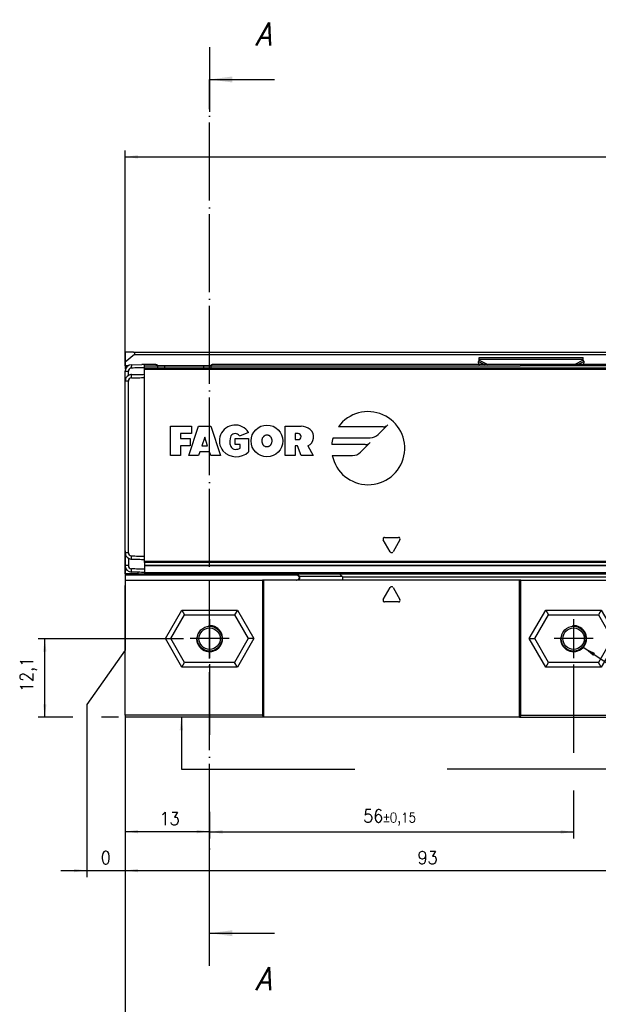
# Model space of a CAD drawing. Header units: millimetres. Extents: x -746 to 556, y -92 to 517.
# Tile 3 of 37: x -479 to -390, y 21 to 173. Entities that reach past the tile are written whole.
import ezdxf

# ---------------------------------------------------------------- set-up
doc = ezdxf.new("R2010")
doc.units = ezdxf.units.MM
doc.linetypes.add('DOT_CENTER', pattern=[14, 12, -1, 0, -1])
doc.layers.add('1', color=7, linetype='Continuous')
doc.styles.add('CONVERTER_11', font='txt.shx', dxfattribs={"width": 0.9, "oblique": 15})
doc.styles.add('CONVERTER_12', font='txt.shx', dxfattribs={"width": 0.9})
doc.dimstyles.new('ME10_DIM_22', dxfattribs={"dimtxt": 2, "dimasz": 2, "dimexe": 1, "dimexo": 1, "dimgap": 1, "dimtad": 1, "dimdsep": 46, "dimtxsty": 'CONVERTER_12', "dimsah": 1, "dimcen": 0.09, "dimclrd": 2, "dimclre": 2, "dimclrt": 2, "dimadec": 0, "dimazin": 0, "dimtfac": 1, "dimtdec": 4, "dimtix": 1, "dimtmove": 0, "dimatfit": 3, "dimfxl": 1, "dimtolj": 1, "dimtzin": 0, "dimarcsym": 0})
doc.dimstyles.new('ME10_DIM_23', dxfattribs={"dimtxt": 2, "dimasz": 2, "dimexe": 1, "dimexo": 1, "dimgap": 1, "dimtad": 1, "dimdsep": 46, "dimtxsty": 'CONVERTER_12', "dimsah": 1, "dimcen": 0.09, "dimclrd": 2, "dimclre": 2, "dimclrt": 2, "dimadec": 0, "dimazin": 0, "dimtol": 1, "dimtp": 0.4, "dimtm": 0.4, "dimtfac": 0.75, "dimtdec": 0, "dimtix": 1, "dimtmove": 0, "dimatfit": 3, "dimfxl": 1, "dimtolj": 1, "dimtzin": 0, "dimarcsym": 0})
doc.dimstyles.new('ME10_DIM_24', dxfattribs={"dimtxt": 2, "dimasz": 2, "dimexe": 1, "dimexo": 1, "dimgap": 1, "dimtad": 1, "dimdsep": 46, "dimtxsty": 'CONVERTER_12', "dimsah": 1, "dimcen": 0.09, "dimclrd": 2, "dimclre": 2, "dimclrt": 2, "dimadec": 0, "dimazin": 0, "dimtfac": 1, "dimtdec": 4, "dimtix": 1, "dimtmove": 0, "dimatfit": 3, "dimfxl": 1, "dimtolj": 1, "dimtzin": 0, "dimarcsym": 0})
doc.dimstyles.new('ME10_DIM_25', dxfattribs={"dimtxt": 2, "dimasz": 2, "dimexe": 1, "dimexo": 1, "dimgap": 1, "dimtad": 1, "dimdsep": 46, "dimtxsty": 'CONVERTER_12', "dimsah": 1, "dimcen": 0.09, "dimclrd": 2, "dimclre": 2, "dimclrt": 2, "dimadec": 0, "dimazin": 0, "dimtfac": 1, "dimtdec": 4, "dimtix": 1, "dimtmove": 0, "dimatfit": 3, "dimfxl": 1, "dimtolj": 1, "dimtzin": 0, "dimarcsym": 0})
doc.dimstyles.new('ME10_DIM_26', dxfattribs={"dimtxt": 2, "dimasz": 2, "dimexe": 1, "dimexo": 1, "dimgap": 1, "dimtad": 1, "dimdsep": 46, "dimtxsty": 'CONVERTER_12', "dimsah": 1, "dimcen": 0.09, "dimclrd": 2, "dimclre": 2, "dimclrt": 2, "dimadec": 0, "dimazin": 0, "dimtol": 1, "dimtp": 0.15, "dimtm": 0.15, "dimtfac": 0.75, "dimtdec": 0, "dimtix": 1, "dimtmove": 0, "dimatfit": 3, "dimfxl": 1, "dimtolj": 1, "dimtzin": 0, "dimarcsym": 0})
doc.dimstyles.new('ME10_DIM_27', dxfattribs={"dimtxt": 2, "dimasz": 2, "dimexe": 1, "dimexo": 1, "dimgap": 1, "dimtad": 1, "dimdsep": 46, "dimtxsty": 'CONVERTER_12', "dimsah": 1, "dimcen": 0.09, "dimclrd": 2, "dimclre": 2, "dimclrt": 2, "dimadec": 0, "dimazin": 0, "dimtfac": 1, "dimtdec": 4, "dimtix": 1, "dimtmove": 0, "dimatfit": 3, "dimfxl": 1, "dimtolj": 1, "dimtzin": 0, "dimarcsym": 0})
doc.dimstyles.new('ME10_DIM_53', dxfattribs={"dimtxt": 2, "dimasz": 2, "dimexe": 1, "dimexo": 1, "dimgap": 1, "dimtad": 1, "dimdsep": 46, "dimtxsty": 'CONVERTER_12', "dimsah": 1, "dimcen": 0.09, "dimclrd": 2, "dimclre": 2, "dimclrt": 2, "dimadec": 0, "dimazin": 0, "dimtfac": 1, "dimtdec": 4, "dimtix": 1, "dimtmove": 0, "dimatfit": 3, "dimfxl": 1, "dimtolj": 1, "dimtzin": 0, "dimarcsym": 0})
doc.dimstyles.new('ME10_DIM_54', dxfattribs={"dimtxt": 2, "dimasz": 2, "dimexe": 1, "dimexo": 1, "dimgap": 1, "dimtad": 1, "dimdsep": 46, "dimtxsty": 'CONVERTER_12', "dimsah": 1, "dimcen": 0.09, "dimclrd": 2, "dimclre": 2, "dimclrt": 2, "dimadec": 0, "dimazin": 0, "dimtfac": 1, "dimtdec": 4, "dimtix": 1, "dimtmove": 0, "dimatfit": 3, "dimfxl": 1, "dimtolj": 1, "dimtzin": 0, "dimarcsym": 0})
doc.dimstyles.get("Standard").update_dxf_attribs({"dimtxt": 0.18, "dimasz": 0.18, "dimexe": 0.18, "dimexo": 0.0625, "dimgap": 0.09, "dimtad": 0, "dimtih": 1, "dimtoh": 1, "dimdec": 4, "dimzin": 0, "dimdsep": 46, "dimtxsty": 'Standard', "dimcen": 0.09, "dimadec": 0, "dimazin": 0, "dimtfac": 1, "dimtdec": 4, "dimtofl": 0, "dimtmove": 0, "dimatfit": 3, "dimfxl": 1, "dimtolj": 1, "dimtzin": 0, "dimarcsym": 0})

# ---------------------------------------------------------------- blocks, each defined once
blk = doc.blocks.new('SOPORTE_SV2-T__18', base_point=(-462.95, 85.75))
at = {"color": 7, "linetype": 'Continuous'}
for p, q in [((-462.95, 121.85), (-462.95, 120.3)), ((-461.65, 121.85), (-462.95, 121.85)), ((-461.52, 121.49), (-462.95, 120.3)), ((-461.65, 121.85), (-189.25, 121.85)), ((-462.95, 120.3), (-462.95, 119.79)), ((-462.95, 119.79), (-462.95, 119.75)), ((-408.56, 120.42), (-408.45, 120.63)), ((-408.55, 119.95), (-408.56, 120.42)), ((-408.45, 121.02), (-392.45, 121.02)), ((-408.45, 120.8), (-408.45, 121.02)), ((-408.45, 120.63), (-408.45, 120.8)), ((-392.45, 120.8), (-392.45, 121.02)), ((-392.45, 120.63), (-392.45, 120.8)), ((-392.34, 120.42), (-392.45, 120.63)), ((-392.35, 119.95), (-392.34, 120.42)), ((-462.95, 119.75), (-462.51, 119.75)), ((-462.95, 119.75), (-462.95, 119.55)), ((-462.95, 119.55), (-462.95, 119.25)), ((-462.95, 119.25), (-462.89, 119.25)), ((-457.92, 119.75), (-456.89, 119.75)), ((-456.89, 119.75), (-456.85, 119.75)), ((-456.85, 119.75), (-455.53, 119.75)), ((-455.53, 119.75), (-454.37, 119.75)), ((-454.37, 119.75), (-451.95, 119.75)), ((-451.95, 119.75), (-450.85, 119.75)), ((-450.85, 119.75), (-449.78, 119.75)), ((-462.95, 90.99), (-462.95, 92.25)), ((-462.95, 88.99), (-462.95, 90.99)), ((-462.95, 87.75), (-462.95, 88.99)), ((-460.95, 87.75), (-460.95, 87.97)), ((-462.95, 87.75), (-462.95, 87.55)), ((-460.95, 87.75), (-462.95, 87.75)), ((-462.95, 87.55), (-462.95, 86.75)), ((-462.95, 86.75), (-462.95, 85.95)), ((-460.95, 87.75), (-459.95, 87.75)), ((-459.95, 87.75), (-447.95, 87.75)), ((-462.95, 85.75), (-462.95, 85.95))]:
    blk.add_line(p, q, dxfattribs=at)
at = {"color": 3, "linetype": 'Continuous'}
for p, q in [((-461.52, 121.49), (-189.38, 121.49)), ((-462.95, 119.79), (-462.43, 119.79)), ((-457.93, 119.79), (-449.77, 119.79)), ((-408.56, 120.42), (-407.65, 119.95)), ((-408.45, 120.8), (-392.45, 120.8)), ((-408.45, 120.63), (-407.14, 119.95)), ((-392.45, 120.63), (-393.76, 119.95)), ((-392.34, 120.42), (-393.25, 119.95)), ((-462.73, 119.55), (-462.95, 119.55)), ((-459.95, 119.75), (-458.85, 119.75)), ((-458.85, 119.75), (-457.95, 119.75)), ((-457.95, 119.75), (-457.92, 119.75)), ((-449.78, 119.75), (-448.85, 119.75)), ((-448.85, 119.75), (-408.54, 119.75)), ((-408.42, 119.75), (-408.54, 119.75)), ((-408.42, 119.75), (-402.14, 119.75)), ((-436.44, 87.55), (-462.95, 87.55))]:
    blk.add_line(p, q, dxfattribs=at)
at = {"color": 7, "linetype": 'Continuous'}
blk.add_arc((-461.65, 121.65), 0.2, 310, 90, dxfattribs=at)
blk = doc.blocks.new('CABEZA_ROSCADA_REGLA_SV2-T__19', base_point=(-462.95, 65.65))
at = {"color": 7, "linetype": 'Continuous'}
for p, q in [((-462.95, 86.75), (-462.95, 85.95)), ((-462.95, 86.75), (-441.82, 86.75)), ((-441.65, 86.75), (-441.82, 86.75)), ((-441.82, 86.75), (-441.82, 65.95)), ((-441.65, 86.75), (-441.65, 65.65)), ((-436.58, 86.75), (-441.65, 86.75)), ((-436.65, 87.75), (-436.16, 87.26)), ((-436.17, 86.75), (-436.58, 86.75)), ((-429.55, 86.75), (-436.17, 86.75)), ((-429.55, 87.34), (-429.96, 87.75)), ((-402.25, 86.75), (-429.55, 86.75)), ((-402.25, 65.65), (-402.25, 86.75)), ((-402.08, 86.75), (-402.25, 86.75)), ((-402.08, 86.75), (-387.76, 86.75)), ((-402.08, 65.95), (-402.08, 86.75)), ((-387.35, 87.75), (-387.76, 87.34)), ((-387.76, 86.75), (-381.16, 86.75)), ((-381.17, 87.26), (-380.68, 87.75)), ((-381.16, 86.75), (-380.74, 86.75)), ((-380.74, 86.75), (-369.95, 86.75)), ((-369.95, 86.75), (-369.95, 65.95)), ((-462.95, 85.75), (-462.95, 85.95)), ((-462.95, 65.95), (-462.95, 85.75)), ((-423.23, 83.78), (-422.17, 85.63)), ((-421.73, 85.63), (-420.67, 83.78)), ((-420.88, 83.4), (-423.02, 83.4)), ((-454.22, 82.15), (-453.79, 81.4)), ((-445.68, 82.15), (-446.11, 81.4)), ((-398.22, 82.15), (-397.79, 81.4)), ((-389.68, 82.15), (-390.11, 81.4)), ((-455.9, 77.75), (-453.79, 81.4)), ((-453.79, 81.4), (-446.11, 81.4)), ((-446.11, 81.4), (-444, 77.75)), ((-399.9, 77.75), (-397.79, 81.4)), ((-397.79, 81.4), (-390.11, 81.4)), ((-390.11, 81.4), (-388.25, 78.18)), ((-456.76, 77.75), (-455.9, 77.75)), ((-453.79, 74.1), (-455.9, 77.75)), ((-444, 77.75), (-446.11, 74.1)), ((-443.14, 77.75), (-444, 77.75)), ((-400.76, 77.75), (-399.9, 77.75)), ((-397.79, 74.1), (-399.9, 77.75)), ((-388.25, 77.33), (-390.11, 74.1)), ((-387.5, 78.38), (-388.25, 78.18)), ((-388.25, 77.33), (-388.25, 78.18)), ((-387.5, 77.12), (-388.25, 77.33)), ((-454.22, 73.35), (-453.79, 74.1)), ((-446.11, 74.1), (-453.79, 74.1)), ((-445.68, 73.35), (-446.11, 74.1)), ((-398.22, 73.35), (-397.79, 74.1)), ((-390.11, 74.1), (-397.79, 74.1)), ((-389.68, 73.35), (-390.11, 74.1)), ((-462.95, 65.95), (-462.95, 65.65)), ((-441.82, 65.95), (-462.95, 65.95)), ((-441.65, 65.65), (-462.95, 65.65)), ((-441.65, 65.65), (-441.82, 65.95)), ((-402.25, 65.65), (-441.65, 65.65)), ((-402.08, 65.95), (-402.25, 65.65)), ((-402.25, 65.65), (-369.95, 65.65)), ((-402.08, 65.95), (-369.95, 65.95)), ((-369.95, 65.65), (-369.95, 65.95))]:
    blk.add_line(p, q, dxfattribs=at)
at = {"color": 3, "linetype": 'Continuous'}
for p, q in [((-436.49, 87.75), (-436.08, 87.34)), ((-429.55, 87.34), (-436.08, 87.34)), ((-429.5, 87.25), (-387.81, 87.25)), ((-387.76, 87.34), (-381.25, 87.34)), ((-381.25, 87.34), (-380.84, 87.75)), ((-456.76, 77.75), (-454.22, 82.15)), ((-454.22, 82.15), (-445.68, 82.15)), ((-445.68, 82.15), (-443.14, 77.75)), ((-400.76, 77.75), (-398.22, 82.15)), ((-398.22, 82.15), (-389.68, 82.15)), ((-389.68, 82.15), (-387.5, 78.38)), ((-454.22, 73.35), (-456.76, 77.75)), ((-443.14, 77.75), (-445.68, 73.35)), ((-398.22, 73.35), (-400.76, 77.75)), ((-387.5, 77.12), (-387.5, 78.38)), ((-387.5, 77.12), (-389.68, 73.35)), ((-445.68, 73.35), (-454.22, 73.35)), ((-389.68, 73.35), (-398.22, 73.35))]:
    blk.add_line(p, q, dxfattribs=at)
at = {"color": 7, "linetype": 'Continuous'}
for centre, radius in [((-449.95, 77.75), 1.9), ((-449.95, 77.75), 1.65), ((-393.95, 77.75), 1.9), ((-393.95, 77.75), 1.65)]:
    blk.add_circle(centre, radius, dxfattribs=at)
for centre, radius, start, end in [((-429.63, 87.24), 0.131, 3.7675, 48.9854), ((-387.68, 87.24), 0.13, 131.0124, 176.2306), ((-421.95, 85.5), 0.25, 30, 150), ((-423.02, 83.65), 0.25, 150, 270), ((-420.88, 83.65), 0.25, 270, 30)]:
    blk.add_arc(centre, radius, start, end, dxfattribs=at)
for points, knots in [([(-436.58, 86.75), (-436.56, 86.76), (-436.49, 86.77), (-436.38, 86.82), (-436.26, 86.91), (-436.18, 87.04), (-436.14, 87.15), (-436.14, 87.23), (-436.15, 87.25), (-436.16, 87.26)], [0, 0, 0, 0, 0.0741131, 0.2021641, 0.3703055, 0.5215737, 0.6576733, 0.7087042, 0.7462659, 0.7462659, 0.7462659, 0.7462659]), ([(-429.5, 87.25), (-429.5, 87.19), (-429.5, 87.07), (-429.52, 86.92), (-429.52, 86.81), (-429.54, 86.77), (-429.55, 86.75)], [0, 0, 0, 0, 0.1945783, 0.3538246, 0.4620183, 0.5052321, 0.5052321, 0.5052321, 0.5052321]), ([(-387.76, 86.75), (-387.77, 86.77), (-387.79, 86.81), (-387.79, 86.92), (-387.81, 87.07), (-387.81, 87.19), (-387.81, 87.25)], [0, 0, 0, 0, 0.0431727, 0.1513554, 0.3105983, 0.5051762, 0.5051762, 0.5051762, 0.5051762]), ([(-381.17, 87.26), (-381.18, 87.24), (-381.2, 87.19), (-381.17, 87.1), (-381.12, 87), (-381.05, 86.9), (-380.94, 86.82), (-380.83, 86.77), (-380.76, 86.76), (-380.74, 86.75)], [0, 0, 0, 0, 0.0620833, 0.1761379, 0.2724647, 0.3813167, 0.5449043, 0.6708685, 0.7457629, 0.7457629, 0.7457629, 0.7457629])]:
    blk.add_open_spline(points, degree=3, knots=knots, dxfattribs=at)
at = {"color": 3, "linetype": 'Continuous'}
for points, knots in [([(-436.17, 86.75), (-436.15, 86.77), (-436.11, 86.82), (-436.1, 86.95), (-436.08, 87.13), (-436.08, 87.27), (-436.08, 87.34)], [0, 0, 0, 0, 0.0612673, 0.1973464, 0.391351, 0.6083017, 0.6083017, 0.6083017, 0.6083017]), ([(-436.08, 87.34), (-436.09, 87.33), (-436.11, 87.31), (-436.13, 87.29), (-436.15, 87.27), (-436.16, 87.26), (-436.16, 87.26)], [0, 0, 0, 0, 0.0443949, 0.0806482, 0.1079614, 0.1118633, 0.1118633, 0.1118633, 0.1118633]), ([(-381.25, 87.34), (-381.25, 87.27), (-381.25, 87.13), (-381.23, 86.95), (-381.22, 86.82), (-381.17, 86.77), (-381.16, 86.75)], [0, 0, 0, 0, 0.2168263, 0.4106589, 0.5465665, 0.6076479, 0.6076479, 0.6076479, 0.6076479]), ([(-381.17, 87.26), (-381.17, 87.27), (-381.17, 87.27), (-381.19, 87.29), (-381.21, 87.31), (-381.23, 87.33), (-381.25, 87.34)], [0, 0, 0, 0, 0.0104252, 0.0208504, 0.0659319, 0.1120602, 0.1120602, 0.1120602, 0.1120602])]:
    blk.add_open_spline(points, degree=3, knots=knots, dxfattribs=at)
at = {"layer": '1', "color": 2, "linetype": 'DOT_CENTER'}
for p, q in [((-449.95, 80.75), (-449.95, 74.75)), ((-449.95, 80.65), (-449.95, 74.85)), ((-393.95, 80.75), (-393.95, 74.75)), ((-393.95, 80.65), (-393.95, 74.85)), ((-446.95, 77.75), (-452.95, 77.75)), ((-447.05, 77.75), (-452.85, 77.75)), ((-390.95, 77.75), (-396.95, 77.75)), ((-391.05, 77.75), (-396.85, 77.75))]:
    blk.add_line(p, q, dxfattribs=at)
at = {"layer": '1', "color": 30, "linetype": 'Continuous'}
for centre in [(-449.95, 77.75), (-393.95, 77.75)]:
    blk.add_arc(centre, 2, 175, 95, dxfattribs=at)
blk = doc.blocks.new('REGLA_SV2-170-T__20', base_point=(-462.95, 87.75))
at = {"color": 7, "linetype": 'Continuous'}
for p, q in [((-461.97, 119.92), (-460.37, 119.95)), ((-458.95, 119.95), (-459.95, 119.95)), ((-459.95, 119.75), (-459.95, 119.95)), ((-458.21, 119.95), (-458.95, 119.95)), ((-201.41, 119.95), (-449.49, 119.95)), ((-462.95, 118.75), (-462.95, 118.92)), ((-462.95, 117.42), (-462.95, 118.75)), ((-459.95, 119.45), (-459.95, 119.75)), ((-459.95, 119.26), (-459.95, 119.45)), ((-459.95, 119.45), (-190.95, 119.45)), ((-459.95, 118.45), (-459.95, 119.26)), ((-459.95, 117.95), (-459.95, 118.45)), ((-457.92, 119.75), (-456.89, 119.75)), ((-456.89, 119.75), (-456.85, 119.75)), ((-456.85, 119.75), (-455.53, 119.75)), ((-455.53, 119.75), (-454.37, 119.75)), ((-454.37, 119.75), (-451.95, 119.75)), ((-451.95, 119.75), (-450.85, 119.75)), ((-450.85, 119.75), (-449.78, 119.75)), ((-462.95, 92.25), (-462.95, 117.42)), ((-459.95, 90.45), (-459.95, 117.95)), ((-462.95, 90.99), (-462.95, 92.25)), ((-462.95, 88.99), (-462.95, 90.99)), ((-459.95, 89.95), (-459.95, 90.45)), ((-459.95, 89.65), (-459.95, 89.95)), ((-459.95, 89.48), (-459.95, 89.65)), ((-459.95, 89.48), (-459.95, 89.06)), ((-459.95, 89.06), (-459.95, 89.04)), ((-459.95, 89.04), (-190.95, 89.04)), ((-459.95, 89.04), (-459.95, 88.45)), ((-459.95, 88.45), (-459.95, 87.95)), ((-459.95, 87.95), (-459.95, 87.75)), ((-459.95, 87.75), (-447.95, 87.75)), ((-447.95, 87.75), (-202.95, 87.75))]:
    blk.add_line(p, q, dxfattribs=at)
at = {"color": 3, "linetype": 'Continuous'}
for p, q in [((-461.97, 119.92), (-461.97, 119.72)), ((-462.95, 118.92), (-462.45, 118.92)), ((-461.96, 119.42), (-461.97, 119.72)), ((-461.96, 117.92), (-461.97, 118.42)), ((-459.95, 119.75), (-458.85, 119.75)), ((-459.95, 119.26), (-190.95, 119.26)), ((-458.85, 119.75), (-457.95, 119.75)), ((-457.95, 119.75), (-457.92, 119.75)), ((-456.85, 119.46), (-456.85, 119.75)), ((-450.85, 119.46), (-450.85, 119.75)), ((-449.78, 119.75), (-448.85, 119.75)), ((-448.85, 119.75), (-408.54, 119.75)), ((-408.42, 119.75), (-408.54, 119.75)), ((-408.42, 119.75), (-402.14, 119.75)), ((-248.76, 119.75), (-402.14, 119.75)), ((-462.45, 117.42), (-462.95, 117.42)), ((-424.02, 109.17), (-422.52, 110.67)), ((-455.95, 110.45), (-452.76, 110.45)), ((-455.95, 105.95), (-455.95, 110.45)), ((-454.45, 109.33), (-454.45, 108.58)), ((-452.76, 109.33), (-454.45, 109.33)), ((-453.14, 105.95), (-451.64, 110.45)), ((-452.76, 110.45), (-452.76, 109.33)), ((-451.64, 110.45), (-449.76, 110.45)), ((-449.76, 110.45), (-448.26, 105.95)), ((-443.95, 109.51), (-445.35, 108.95)), ((-438.3, 110.45), (-435.86, 110.45)), ((-438.3, 105.95), (-438.3, 110.45)), ((-436.33, 109.33), (-436.8, 109.33)), ((-436.8, 109.33), (-436.8, 108.39)), ((-423.26, 110.37), (-430.12, 110.37)), ((-454.45, 108.58), (-452.95, 108.58)), ((-452.95, 108.58), (-452.95, 107.45)), ((-450.7, 108.76), (-451.14, 107.45)), ((-450.26, 107.45), (-450.7, 108.76)), ((-446, 107.64), (-446, 108.58)), ((-446, 108.58), (-443.94, 108.58)), ((-445.25, 107.64), (-446, 107.64)), ((-445.25, 107.08), (-445.25, 107.64)), ((-443.94, 108.58), (-443.94, 106.51)), ((-436.8, 108.39), (-436.33, 108.39)), ((-425.99, 107.64), (-431.16, 107.64)), ((-430.95, 108.68), (-425.22, 108.68)), ((-426.75, 106.44), (-425.25, 107.94)), ((-452.95, 107.45), (-454.45, 107.45)), ((-454.45, 107.45), (-454.45, 105.95)), ((-451.45, 106.51), (-451.64, 105.95)), ((-449.95, 106.51), (-451.45, 106.51)), ((-451.14, 107.45), (-450.26, 107.45)), ((-449.76, 105.95), (-449.95, 106.51)), ((-436.8, 107.45), (-436.8, 105.95)), ((-436.42, 107.45), (-436.8, 107.45)), ((-435.86, 105.95), (-436.42, 107.45)), ((-434.82, 107.45), (-433.99, 105.95)), ((-454.45, 105.95), (-455.95, 105.95)), ((-451.64, 105.95), (-453.14, 105.95)), ((-448.26, 105.95), (-449.76, 105.95)), ((-436.8, 105.95), (-438.3, 105.95)), ((-433.99, 105.95), (-435.86, 105.95)), ((-431.07, 105.95), (-427.95, 105.95)), ((-422.17, 91.13), (-423.23, 92.98)), ((-423.02, 93.35), (-420.88, 93.35)), ((-420.67, 92.98), (-421.73, 91.13)), ((-462.45, 90.99), (-462.95, 90.99)), ((-461.97, 89.99), (-461.96, 90.49)), ((-190.95, 89.65), (-459.95, 89.65)), ((-190.95, 89.48), (-459.95, 89.48)), ((-462.45, 88.99), (-462.95, 88.99)), ((-461.97, 87.99), (-461.96, 88.49)), ((-459.95, 89.06), (-190.95, 89.06)), ((-459.95, 87.95), (-190.95, 87.95))]:
    blk.add_line(p, q, dxfattribs=at)
blk.add_circle((-441.13, 108.2), 2.44, dxfattribs=at)
at = {"color": 7, "linetype": 'Continuous'}
for centre, radius, start, end in [((-461.95, 118.92), 0.999, 90.9692, 180.0308), ((-461.95, 117.42), 0.999, 119.9838, 180.0212), ((-461.95, 118.92), 0.499, 91.5676, 180.0575), ((-461.95, 117.42), 0.999, 90.991, 120.014), ((-461.95, 117.42), 0.5, 91.5687, 180.056), ((-461.95, 90.99), 1, 180, 239.995), ((-461.95, 90.99), 0.5, 180.0041, 268.3712), ((-461.95, 90.99), 1, 239.995, 269), ((-461.95, 88.99), 1, 180, 269), ((-461.95, 88.99), 0.5, 180.0039, 268.3708)]:
    blk.add_arc(centre, radius, start, end, dxfattribs=at)
at = {"color": 3, "linetype": 'Continuous'}
for centre, radius, start, end in [((-425.56, 107.08), 5.63, 191.537, 144.197), ((-423.26, 111.41), 1.04, 270, 315), ((-446.01, 108.2), 2.44, 32.579, 219.5977), ((-446.01, 108.58), 0.752, 29.9189, 150.0811), ((-436.33, 108.86), 0.469, 270, 90), ((-435.86, 108.25), 2.2, 50.7613, 90), ((-435.41, 108.81), 1.48, 293.2767, 50.7613), ((-425.22, 110.37), 1.69, 270, 315), ((-444.88, 108.11), 1.97, 154.6231, 202.6199), ((-425.56, 107.08), 5.63, 163.4412, 174.2608), ((-425.99, 108.68), 1.04, 270, 315), ((-445.85, 108.56), 2.8, 223.129, 312.9833), ((-446, 107.64), 0.75, 202.6199, 270), ((-446, 108.48), 1.59, 270, 298.0725), ((-427.95, 107.64), 1.69, 270, 315), ((-423.02, 93.1), 0.25, 90, 210), ((-420.88, 93.1), 0.25, 330, 90), ((-421.95, 91.25), 0.25, 210, 330)]:
    blk.add_arc(centre, radius, start, end, dxfattribs=at)
at = {"color": 7, "linetype": 'Continuous'}
for points in [[(-459.95, 119.95), (-460.02, 119.95), (-460.16, 119.95), (-460.3, 119.95), (-460.37, 119.95)], [(-457.92, 119.46), (-457.92, 119.51), (-457.92, 119.61), (-457.92, 119.7), (-457.92, 119.75)], [(-449.78, 119.75), (-449.78, 119.7), (-449.78, 119.61), (-449.78, 119.51), (-449.78, 119.46)]]:
    blk.add_open_spline(points, degree=3, dxfattribs=at)
for points, knots in [([(-458.21, 119.95), (-458.18, 119.95), (-458.12, 119.94), (-458.03, 119.91), (-457.95, 119.85), (-457.93, 119.78), (-457.92, 119.75)], [0, 0, 0, 0, 0.090928, 0.1806192, 0.2896018, 0.3846964, 0.3846964, 0.3846964, 0.3846964]), ([(-449.49, 119.95), (-449.52, 119.95), (-449.58, 119.94), (-449.67, 119.91), (-449.75, 119.85), (-449.77, 119.78), (-449.78, 119.75)], [0, 0, 0, 0, 0.090928, 0.1806192, 0.2896018, 0.3846964, 0.3846964, 0.3846964, 0.3846964]), ([(-462.45, 118.28), (-462.45, 118.39), (-462.45, 118.6), (-462.45, 118.81), (-462.45, 118.92)], [0, 0, 0, 0, 0.3170095, 0.6340198, 0.6340198, 0.6340198, 0.6340198]), ([(-461.97, 118.42), (-461.8, 118.42), (-461.46, 118.43), (-460.95, 118.43), (-460.45, 118.44), (-460.12, 118.45), (-459.95, 118.45)], [0, 0, 0, 0, 0.508802, 1.017605, 1.517682, 2.01776, 2.01776, 2.01776, 2.01776]), ([(-459.95, 119.45), (-460.12, 119.45), (-460.45, 119.44), (-460.95, 119.43), (-461.46, 119.43), (-461.8, 119.42), (-461.96, 119.42)], [0, 0, 0, 0, 0.500077, 1.000155, 1.508556, 2.014553, 2.014553, 2.014553, 2.014553]), ([(-462.45, 90.99), (-462.45, 93.19), (-462.45, 97.6), (-462.45, 104.2), (-462.45, 110.81), (-462.45, 115.21), (-462.45, 117.42)], [0, 0, 0, 0, 6.607471, 13.21494, 19.822409, 26.42988, 26.42988, 26.42988, 26.42988]), ([(-461.96, 117.92), (-461.8, 117.92), (-461.46, 117.93), (-460.95, 117.93), (-460.45, 117.94), (-460.12, 117.95), (-459.95, 117.95)], [0, 0, 0, 0, 0.505996, 1.014398, 1.514475, 2.014553, 2.014553, 2.014553, 2.014553]), ([(-462.45, 90.12), (-462.45, 90.1), (-462.45, 90.05), (-462.45, 89.84), (-462.45, 89.49), (-462.45, 89.15), (-462.45, 88.99)], [0, 0, 0, 0, 0.067009, 0.134019, 0.634019, 1.13402, 1.13402, 1.13402, 1.13402]), ([(-461.97, 89.99), (-461.8, 89.98), (-461.46, 89.98), (-460.95, 89.97), (-460.45, 89.96), (-460.12, 89.96), (-459.95, 89.95)], [0, 0, 0, 0, 0.508802, 1.017605, 1.517682, 2.01776, 2.01776, 2.01776, 2.01776]), ([(-461.96, 90.49), (-461.8, 90.48), (-461.46, 90.48), (-460.95, 90.47), (-460.45, 90.46), (-460.12, 90.46), (-459.95, 90.45)], [0, 0, 0, 0, 0.505996, 1.014398, 1.514475, 2.014553, 2.014553, 2.014553, 2.014553]), ([(-459.95, 87.95), (-460.12, 87.96), (-460.45, 87.96), (-460.95, 87.97), (-461.46, 87.98), (-461.8, 87.98), (-461.97, 87.99)], [0, 0, 0, 0, 0.500077, 1.000155, 1.508957, 2.01776, 2.01776, 2.01776, 2.01776]), ([(-459.95, 88.45), (-460.12, 88.46), (-460.45, 88.46), (-460.95, 88.47), (-461.46, 88.48), (-461.8, 88.48), (-461.96, 88.49)], [0, 0, 0, 0, 0.502696, 1.000155, 1.508557, 2.014556, 2.014556, 2.014556, 2.014556])]:
    blk.add_open_spline(points, degree=3, knots=knots, dxfattribs=at)
at = {"color": 3, "linetype": 'Continuous'}
blk.add_open_spline([(-441.13, 109.14), (-441.14, 109.14), (-441.17, 109.14), (-441.23, 109.13), (-441.32, 109.11), (-441.41, 109.07), (-441.49, 109.03), (-441.56, 108.97), (-441.64, 108.9), (-441.7, 108.81), (-441.75, 108.73), (-441.8, 108.64), (-441.84, 108.51), (-441.87, 108.4), (-441.88, 108.29), (-441.88, 108.2), (-441.88, 108.09), (-441.86, 107.95), (-441.81, 107.8), (-441.75, 107.67), (-441.7, 107.58), (-441.64, 107.51), (-441.58, 107.44), (-441.48, 107.37), (-441.37, 107.31), (-441.25, 107.27), (-441.14, 107.26), (-441.02, 107.27), (-440.93, 107.3), (-440.84, 107.33), (-440.77, 107.37), (-440.69, 107.44), (-440.62, 107.51), (-440.56, 107.58), (-440.51, 107.67), (-440.45, 107.8), (-440.4, 107.96), (-440.38, 108.14), (-440.38, 108.31), (-440.41, 108.47), (-440.45, 108.61), (-440.49, 108.7), (-440.54, 108.77), (-440.58, 108.84), (-440.63, 108.9), (-440.71, 108.98), (-440.79, 109.04), (-440.89, 109.09), (-440.98, 109.12), (-441.06, 109.14), (-441.11, 109.14), (-441.12, 109.14), (-441.13, 109.14)], degree=3, knots=[0, 0, 0, 0, 0.034231, 0.07521, 0.197599, 0.299731, 0.376674, 0.456718, 0.566534, 0.704123, 0.7721, 0.873773, 1.004615, 1.162008, 1.22857, 1.321997, 1.437805, 1.572573, 1.744099, 1.885441, 1.994499, 2.066498, 2.15763, 2.281318, 2.429079, 2.526586, 2.65811, 2.75918, 2.887248, 2.947996, 3.029813, 3.13107, 3.251713, 3.321294, 3.42916, 3.570223, 3.742112, 3.922085, 4.100962, 4.277948, 4.4072, 4.514547, 4.597798, 4.653622, 4.738134, 4.849423, 4.980766, 5.061754, 5.162895, 5.281195, 5.298822, 5.316413, 5.316413, 5.316413, 5.316413], dxfattribs=at)
blk = doc.blocks.new('REGLA_SV2-170-T__21', base_point=(-462.95, 65.65))
for name, p in [('SOPORTE_SV2-T__18', (-462.95, 85.75)), ('REGLA_SV2-170-T__20', (-462.95, 87.75)), ('CABEZA_ROSCADA_REGLA_SV2-T__19', (-462.95, 65.65))]:
    blk.add_blockref(name, p)
blk = doc.blocks.new('*D86')
at = {"layer": '1', "color": 2, "linetype": 'Continuous'}
for p, q in [((-453.95, 77.75), (-476.31, 77.75)), ((-475.31, 65.65), (-475.31, 77.75)), ((-471, 65.65), (-476.31, 65.65)), ((-463.95, 65.65), (-466.57, 65.65))]:
    blk.add_line(p, q, dxfattribs=at)
at = {"layer": '1', "color": 2}
for points in [[(-475.05, 75.75), (-475.57, 75.75), (-475.31, 77.75)], [(-475.57, 67.65), (-475.05, 67.65), (-475.31, 65.65)]]:
    blk.add_solid(points, dxfattribs=at)
at = {"layer": '1', "color": 2, "insert": (-476.51, 69.55), "char_height": 2, "attachment_point": 7, "rotation": 90, "line_spacing_factor": 0.60024, "style": 'CONVERTER_12'}
blk.add_mtext('12,1', dxfattribs=at)
blk = doc.blocks.new('*D87')
at = {"layer": '1', "color": 2, "linetype": 'Continuous'}
for p, q in [((-462.95, 119.75), (-462.95, 152.94)), ((-462.95, 151.94), (-187.95, 151.94)), ((-187.95, 119.92), (-187.95, 152.94))]:
    blk.add_line(p, q, dxfattribs=at)
at = {"layer": '1', "color": 2}
for points in [[(-460.95, 152.2), (-460.95, 151.67), (-462.95, 151.94)], [(-189.95, 151.67), (-189.95, 152.2), (-187.95, 151.94)]]:
    blk.add_solid(points, dxfattribs=at)
at = {"layer": '1', "color": 2, "insert": (-333.56, 152.94), "char_height": 2, "attachment_point": 7, "rotation": 0.0001, "line_spacing_factor": 0.60024, "style": 'CONVERTER_12'}
blk.add_mtext('\\C2;(CM+105)\\C2;\\H1.5;{\\Fgdt;`}0,4', dxfattribs=at)
blk = doc.blocks.new('*D88')
at = {"layer": '1', "color": 2, "linetype": 'Continuous'}
for p, q in [((-462.95, 64.95), (-462.95, 41.05)), ((-369.95, 64.65), (-369.95, 41.05)), ((-462.95, 42.05), (-369.95, 42.05))]:
    blk.add_line(p, q, dxfattribs=at)
at = {"layer": '1', "color": 2}
for points in [[(-460.95, 42.31), (-460.95, 41.78), (-462.95, 42.05)], [(-371.95, 41.78), (-371.95, 42.31), (-369.95, 42.05)]]:
    blk.add_solid(points, dxfattribs=at)
at = {"layer": '1', "color": 2, "insert": (-417.95, 43.05), "char_height": 2, "attachment_point": 7, "rotation": 0.0001, "line_spacing_factor": 0.60024, "style": 'CONVERTER_12'}
blk.add_mtext('93', dxfattribs=at)
blk = doc.blocks.new('*D89')
at = {"layer": '1', "color": 2, "linetype": 'Continuous'}
for p, q in [((-462.95, 91.25), (-462.95, 76)), ((-462.95, 76), (-468.83, 67.59)), ((-468.83, 67.59), (-468.83, 41.05)), ((-462.95, 64.95), (-462.95, 41.05)), ((-472.83, 42.05), (-468.83, 42.05)), ((-468.83, 42.05), (-462.95, 42.05)), ((-462.95, 42.05), (-458.95, 42.05))]:
    blk.add_line(p, q, dxfattribs=at)
at = {"layer": '1', "color": 2}
for points in [[(-470.83, 41.78), (-470.83, 42.31), (-468.83, 42.05)], [(-460.95, 42.31), (-460.95, 41.78), (-462.95, 42.05)]]:
    blk.add_solid(points, dxfattribs=at)
at = {"layer": '1', "color": 2, "insert": (-466.71, 43.05), "char_height": 2, "attachment_point": 7, "rotation": 0.0001, "line_spacing_factor": 0.60024, "style": 'CONVERTER_12'}
blk.add_mtext('0', dxfattribs=at)
blk = doc.blocks.new('*D90')
at = {"layer": '1', "color": 2, "linetype": 'Continuous'}
for p, q in [((-449.95, 73.85), (-449.95, 62.96)), ((-393.95, 73.75), (-393.95, 60.19)), ((-393.95, 54.39), (-393.95, 47)), ((-449.95, 51.08), (-449.95, 47)), ((-449.95, 48), (-393.95, 48))]:
    blk.add_line(p, q, dxfattribs=at)
at = {"layer": '1', "color": 2}
for points in [[(-447.95, 48.26), (-447.95, 47.73), (-449.95, 48)], [(-395.95, 47.73), (-395.95, 48.26), (-393.95, 48)]]:
    blk.add_solid(points, dxfattribs=at)
at = {"layer": '1', "color": 2, "insert": (-426.31, 49), "char_height": 2, "attachment_point": 7, "rotation": 0.0001, "line_spacing_factor": 0.60024, "style": 'CONVERTER_12'}
blk.add_mtext('\\C2;56\\C2;\\H1.5;{\\Fgdt;`}0,15', dxfattribs=at)
blk = doc.blocks.new('*D91')
at = {"layer": '1', "color": 2, "linetype": 'Continuous'}
for p, q in [((-462.95, 64.95), (-462.95, 47.05)), ((-462.95, 48.05), (-449.95, 48.05)), ((-449.95, 33.4), (-449.95, 47.33))]:
    blk.add_line(p, q, dxfattribs=at)
at = {"layer": '1', "color": 2}
for points in [[(-460.95, 48.31), (-460.95, 47.78), (-462.95, 48.05)], [(-451.95, 47.78), (-451.95, 48.31), (-449.95, 48.05)]]:
    blk.add_solid(points, dxfattribs=at)
at = {"layer": '1', "color": 2, "insert": (-457.65, 49.05), "char_height": 2, "attachment_point": 7, "rotation": 0.0001, "line_spacing_factor": 0.60024, "style": 'CONVERTER_12'}
blk.add_mtext('13', dxfattribs=at)
blk = doc.blocks.new('*D117')
at = {"layer": '1', "color": 2, "linetype": 'Continuous'}
for p, q in [((-462.95, 64.65), (-462.95, -12.99)), ((-427.95, 0.5), (-427.95, -12.99)), ((-462.95, -11.99), (-427.95, -11.99))]:
    blk.add_line(p, q, dxfattribs=at)
at = {"layer": '1', "color": 2}
for points in [[(-460.95, -11.73), (-460.95, -12.26), (-462.95, -11.99)], [(-429.95, -12.26), (-429.95, -11.73), (-427.95, -11.99)]]:
    blk.add_solid(points, dxfattribs=at)
at = {"layer": '1', "color": 2, "insert": (-446.95, -10.99), "char_height": 2, "attachment_point": 7, "rotation": 0.0001, "line_spacing_factor": 0.60024, "style": 'CONVERTER_12'}
blk.add_mtext('35', dxfattribs=at)
blk = doc.blocks.new('*D118')
at = {"layer": '1', "color": 2, "linetype": 'Continuous'}
for p, q in [((-462.95, 64.65), (-462.95, -40.27)), ((-457.95, -31.2), (-457.95, -40.27)), ((-466.95, -39.27), (-462.95, -39.27)), ((-462.95, -39.27), (-457.95, -39.27)), ((-457.95, -39.27), (-453.95, -39.27))]:
    blk.add_line(p, q, dxfattribs=at)
at = {"layer": '1', "color": 2}
for points in [[(-464.95, -39.53), (-464.95, -39), (-462.95, -39.27)], [(-455.95, -39), (-455.95, -39.53), (-457.95, -39.27)]]:
    blk.add_solid(points, dxfattribs=at)
at = {"layer": '1', "color": 2, "insert": (-461.05, -38.27), "char_height": 2, "attachment_point": 7, "rotation": 0.0001, "line_spacing_factor": 0.60024, "style": 'CONVERTER_12'}
blk.add_mtext('5', dxfattribs=at)
blk = doc.blocks.new('A-A__16', base_point=(-450.2, 15.6))
at = {"layer": '1', "color": 2, "linetype": 'DOT_CENTER'}
blk.add_line((-449.95, 32.4), (-449.95, 163.85), dxfattribs=at)
at = {"layer": '1', "color": 7}
for points in [[(-446.45, 164.31), (-446.45, 163.39), (-449.95, 163.85)], [(-446.45, 32.86), (-446.45, 31.94), (-449.95, 32.4)]]:
    blk.add_solid(points, dxfattribs=at)
at = {"layer": '1', "color": 7, "char_height": 3.5, "attachment_point": 5, "line_spacing_factor": 1.20048, "style": 'CONVERTER_11'}
for insert in [(-441.7, 170.85), (-441.7, 25.4)]:
    blk.add_mtext('A', dxfattribs=dict(at, insert=insert))
at = {"layer": '1', "color": 7, "linetype": 'Continuous', "has_arrowhead": 0}
for points in [[(-449.95, 168.85), (-449.95, 163.85)], [(-449.95, 163.85), (-439.95, 163.85)], [(-449.95, 163.85), (-449.95, 158.85)], [(-449.95, 32.4), (-449.95, 37.4)], [(-449.95, 32.4), (-439.95, 32.4)], [(-449.95, 27.4), (-449.95, 32.4)]]:
    blk.add_leader(points, dimstyle='Standard', dxfattribs=at)
blk = doc.blocks.new('Front2', base_point=(-375.45, 93.75))
at = {"layer": '1', "color": 2}
for points in [[(-390.646, 75.536), (-390.936, 75.097), (-392.461, 76.418)], [(-454.029, 63.652), (-454.555, 63.652), (-454.292, 65.652)]]:
    blk.add_solid(points, dxfattribs=at)
blk.add_blockref('REGLA_SV2-170-T__21', (-462.95, 65.652))
at = {"layer": '1'}
blk.add_blockref('A-A__16', (-450.2, 15.6), dxfattribs=at)
dim = blk.add_linear_dim(base=(-462.95, 151.936), p1=(-187.95, 118.917), p2=(-462.95, 118.748), text='(CM+105)', dimstyle='ME10_DIM_23', dxfattribs=at)
dim.commit()
dim.dimension.update_dxf_attribs({"geometry": '*D87', "text_midpoint": (-325.45, 153.936), "text_rotation": 0.00014})
for base, p1, p2, dimstyle, picture, middle, turn in [((-468.829079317, 42.046658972), (-462.949999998, 65.952499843), (-462.949999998, 92.247500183), 'ME10_DIM_25', '*D89', (-466.114293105, 44.046658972), 0.000138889), ((-449.95, 47.997), (-393.95, 74.752), (-449.95, 74.852), 'ME10_DIM_26', '*D90', (-421.95, 49.997), 0.00014), ((-462.95, 42.047), (-369.95, 65.652), (-462.95, 65.952), 'ME10_DIM_24', '*D88', (-416.45, 44.047), 0.00014), ((-462.95, 48.047), (-449.95, 32.402), (-462.95, 65.952), 'ME10_DIM_27', '*D91', (-456.45, 50.047), 0.00014)]:
    dim = blk.add_linear_dim(base=base, p1=p1, p2=p2, dimstyle=dimstyle, dxfattribs=at)
    dim.commit()
    dim.dimension.update_dxf_attribs({"geometry": picture, "text_midpoint": middle, "text_rotation": turn})
dim = blk.add_linear_dim(base=(-475.309, 65.652), p1=(-452.95, 77.752), p2=(-462.95, 65.652), angle=90, dimstyle='ME10_DIM_22', dxfattribs=at)
dim.commit()
dim.dimension.update_dxf_attribs({"geometry": '*D86', "text_midpoint": (-477.409, 71.702), "text_rotation": 90})
at = {"layer": '1', "color": 2, "linetype": 'Continuous', "has_arrowhead": 0}
for points in [[(-392.461, 76.418), (-380.585, 68.584), (-376.485, 68.584)], [(-454.292, 65.652), (-454.292, 57.662), (-427.592, 57.662)], [(-386.654, 65.652), (-386.654, 57.662), (-413.404, 57.662)]]:
    blk.add_leader(points, dimstyle='Standard', dxfattribs=at)
blk = doc.blocks.new('Posiciones_Io', base_point=(-401.03, 4.977))
at = {"layer": '1', "color": 2, "linetype": 'Continuous'}
blk.add_line((-462.95, 65.652), (-462.95, -37.048), dxfattribs=at)
at = {"layer": '1'}
for base, p1, dimstyle, picture, middle in [((-462.95, -39.267), (-457.95, -30.197), 'ME10_DIM_54', '*D118', (-460.45, -37.267)), ((-462.95, -11.992), (-427.95, 1.503), 'ME10_DIM_53', '*D117', (-445.45, -9.992))]:
    dim = blk.add_linear_dim(base=base, p1=p1, p2=(-462.95, 65.652), dimstyle=dimstyle, dxfattribs=at)
    dim.commit()
    dim.dimension.update_dxf_attribs({"geometry": picture, "text_midpoint": middle, "text_rotation": 0.00014})

msp = doc.modelspace()

# ---------------------------------------------------------------- block references
msp.add_blockref('Front2', (-375.45, 93.75))
at = {"layer": '1'}
msp.add_blockref('Posiciones_Io', (-401.03, 4.98), dxfattribs=at)

doc.saveas('drawing.dxf')
